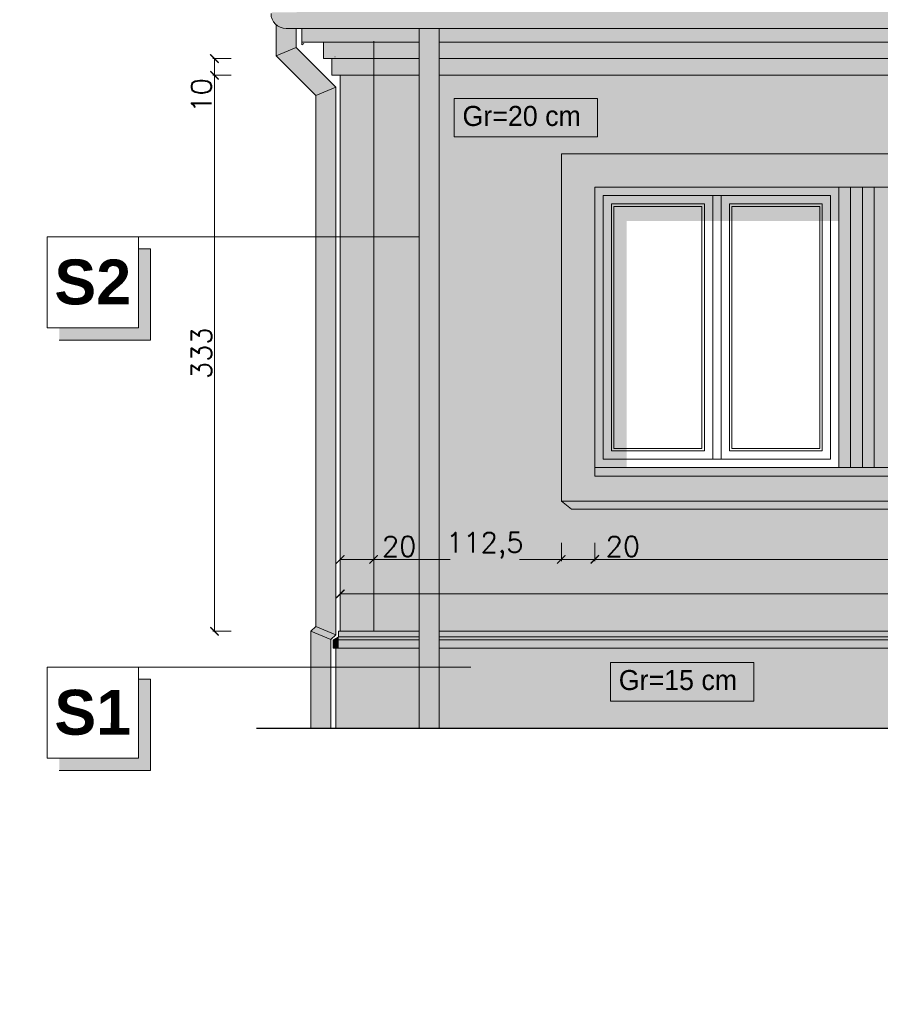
# Model space of a CAD drawing. Header units: millimetres. Extents: x -740 to 33545, y 5178 to 22494.
# Tile 40 of 250: x 3485 to 4000, y 9869 to 10459. Entities that reach past the tile are written whole.
import ezdxf
from ezdxf.lldxf.tags import DXFTag

# ---------------------------------------------------------------- set-up
doc = ezdxf.new("R2010")
doc.units = ezdxf.units.MM
doc.header["$MEASUREMENT"] = 0
doc.layers.get('Defpoints').update_dxf_attribs({"color": 252})
for name, color, linetype, lineweight in [('l. przekrojowa', 252, 'Continuous', 30), ('l.przerywana', 252, 'ICAD_ISO03W100', 5), ('l.widokowa', 252, 'Continuous', 15), ('l.wypeĹ‚nien', 252, 'Continuous', 5), ('linia opisowa', 252, 'Continuous', 9), ('wymiarowanie', 252, 'Continuous', 9)]:
    doc.layers.add(name, color=color, linetype=linetype, lineweight=lineweight)
doc.styles.add('styl2', font='simplex.shx')
tags = doc.linetypes.add('ICAD_ISO03W100', pattern=[30, 12, -18]).pattern_tags.tags
tags[6:7] = [DXFTag(74, 4), DXFTag(75, 0), DXFTag(340, '0'), DXFTag(46, 1.0), DXFTag(50, 0.0), DXFTag(44, 0.0), DXFTag(45, 0.0)]
tags[4:5] = [DXFTag(74, 4), DXFTag(75, 0), DXFTag(340, '0'), DXFTag(46, 1.0), DXFTag(50, 0.0), DXFTag(44, 0.0), DXFTag(45, 0.0)]
doc.dimstyles.new('Skala 1-50', dxfattribs={"dimtxt": 12, "dimasz": 5, "dimexe": 1, "dimexo": 1, "dimgap": 1.5, "dimtad": 1, "dimdec": 1, "dimrnd": 0.5, "dimtxsty": 'styl2', "dimblk": 'ARCHTICK', "dimcen": 5, "dimadec": 0, "dimazin": 0, "dimtfac": 1, "dimtdec": 1, "dimtmove": 1, "dimatfit": 3, "dimldrblk": 'ARCHTICK', "dimfxl": 0, "dimlwd": -1, "dimlwe": -1, "dimarcsym": 0})

# ---------------------------------------------------------------- blocks, each defined once
blk = doc.blocks.new('_ArchTick')
at = {"color": 0, "linetype": 'ByBlock', "const_width": 0.15}
blk.add_lwpolyline([(-0.5, -0.5), (0.5, 0.5)], dxfattribs=at)
blk = doc.blocks.new('*D1992')
at = {"layer": 'Defpoints', "color": 0}
for p in [(3601.61, 10425.91), (3640.12, 10425.91), (3676.98, 10092.9)]:
    blk.add_point(p, dxfattribs=at)
at = {"layer": 'wymiarowanie', "color": 0}
for p, q in [((3611.61, 10425.91), (3600.61, 10425.91)), ((3601.61, 10092.9), (3601.61, 10425.91)), ((3611.61, 10092.9), (3600.61, 10092.9))]:
    blk.add_line(p, q, dxfattribs=at)
at = {"layer": 'wymiarowanie', "color": 0, "xscale": 5, "yscale": 5, "zscale": 5}
for p, rotation in [((3601.61, 10425.91), 90), ((3601.61, 10092.9), 270)]:
    blk.add_blockref('_ArchTick', p, dxfattribs=dict(at, rotation=rotation))
at = {"layer": 'wymiarowanie', "color": 0, "insert": (3593.81, 10259.41), "char_height": 12, "attachment_point": 5, "rotation": 90, "style": 'styl2'}
blk.add_mtext('333', dxfattribs=at)
blk = doc.blocks.new('*D1993')
at = {"layer": 'Defpoints', "color": 0}
for p in [(3601.61, 10435.91), (3635.12, 10435.91), (3640.12, 10425.91)]:
    blk.add_point(p, dxfattribs=at)
at = {"layer": 'wymiarowanie', "color": 0}
for p, q in [((3611.61, 10435.91), (3600.61, 10435.91)), ((3601.61, 10425.91), (3601.61, 10435.91)), ((3611.61, 10425.91), (3600.61, 10425.91))]:
    blk.add_line(p, q, dxfattribs=at)
at = {"layer": 'wymiarowanie', "color": 0, "xscale": 5, "yscale": 5, "zscale": 5}
for p, rotation in [((3601.61, 10435.91), 90), ((3601.61, 10425.91), 270)]:
    blk.add_blockref('_ArchTick', p, dxfattribs=dict(at, rotation=rotation))
at = {"layer": 'wymiarowanie', "color": 0, "insert": (3593.81, 10413.89), "char_height": 12, "attachment_point": 5, "rotation": 90, "style": 'styl2'}
blk.add_mtext('10', dxfattribs=at)
blk = doc.blocks.new('*D1999')
at = {"layer": 'Defpoints', "color": 0}
for p in [(3676.98, 10159.01), (3696.98, 10159.01), (3696.98, 10135.95)]:
    blk.add_point(p, dxfattribs=at)
at = {"layer": 'wymiarowanie', "color": 0}
for p, q in [((3676.98, 10145.95), (3676.98, 10134.95)), ((3696.98, 10145.95), (3696.98, 10134.95)), ((3676.98, 10135.95), (3696.98, 10135.95)), ((3696.98, 10135.95), (3722.45, 10135.95))]:
    blk.add_line(p, q, dxfattribs=at)
at = {"layer": 'wymiarowanie', "color": 0, "xscale": 5, "yscale": 5, "zscale": 5, "rotation": 180}
blk.add_blockref('_ArchTick', (3676.98, 10135.95), dxfattribs=at)
at = {"layer": 'wymiarowanie', "color": 0, "xscale": 5, "yscale": 5, "zscale": 5}
blk.add_blockref('_ArchTick', (3696.98, 10135.95), dxfattribs=at)
at = {"layer": 'wymiarowanie', "color": 0, "insert": (3712.22, 10143.75), "char_height": 12, "attachment_point": 5, "style": 'styl2'}
blk.add_mtext('20', dxfattribs=at)
blk = doc.blocks.new('*D2000')
at = {"layer": 'Defpoints', "color": 0}
for p in [(3809.39, 10170.9), (3696.98, 10159.01), (3809.39, 10135.95)]:
    blk.add_point(p, dxfattribs=at)
at = {"layer": 'wymiarowanie', "color": 0}
for p, q in [((3696.98, 10145.95), (3696.98, 10134.95)), ((3809.39, 10145.95), (3809.39, 10134.95)), ((3696.98, 10135.95), (3742.82, 10135.95)), ((3809.39, 10135.95), (3784.33, 10135.95))]:
    blk.add_line(p, q, dxfattribs=at)
at = {"layer": 'wymiarowanie', "color": 0, "xscale": 5, "yscale": 5, "zscale": 5, "rotation": 180}
blk.add_blockref('_ArchTick', (3696.98, 10135.95), dxfattribs=at)
at = {"layer": 'wymiarowanie', "color": 0, "xscale": 5, "yscale": 5, "zscale": 5}
blk.add_blockref('_ArchTick', (3809.39, 10135.95), dxfattribs=at)
at = {"layer": 'wymiarowanie', "color": 0, "insert": (3763.57, 10144.3), "char_height": 12, "attachment_point": 5, "style": 'styl2'}
blk.add_mtext('112,5', dxfattribs=at)
blk = doc.blocks.new('*D2001')
at = {"layer": 'Defpoints', "color": 0}
for p in [(3829.39, 10168.68), (3809.39, 10151.18), (3829.39, 10135.95)]:
    blk.add_point(p, dxfattribs=at)
at = {"layer": 'wymiarowanie', "color": 0}
for p, q in [((3809.39, 10145.95), (3809.39, 10134.95)), ((3829.39, 10145.95), (3829.39, 10134.95)), ((3809.39, 10135.95), (3829.39, 10135.95)), ((3829.39, 10135.95), (3856.48, 10135.95))]:
    blk.add_line(p, q, dxfattribs=at)
at = {"layer": 'wymiarowanie', "color": 0, "xscale": 5, "yscale": 5, "zscale": 5, "rotation": 180}
blk.add_blockref('_ArchTick', (3809.39, 10135.95), dxfattribs=at)
at = {"layer": 'wymiarowanie', "color": 0, "xscale": 5, "yscale": 5, "zscale": 5}
blk.add_blockref('_ArchTick', (3829.39, 10135.95), dxfattribs=at)
at = {"layer": 'wymiarowanie', "color": 0, "insert": (3846.24, 10143.75), "char_height": 12, "attachment_point": 5, "style": 'styl2'}
blk.add_mtext('20', dxfattribs=at)
blk = doc.blocks.new('*D2002')
at = {"layer": 'Defpoints', "color": 0}
for p in [(4525.89, 10188.4), (3829.39, 10145.95), (4525.89, 10135.95)]:
    blk.add_point(p, dxfattribs=at)
at = {"layer": 'wymiarowanie', "color": 0}
for p, q in [((3829.39, 10144.95), (3829.39, 10134.95)), ((4525.89, 10145.95), (4525.89, 10134.95)), ((3829.39, 10135.95), (4525.89, 10135.95))]:
    blk.add_line(p, q, dxfattribs=at)
at = {"layer": 'wymiarowanie', "color": 0, "xscale": 5, "yscale": 5, "zscale": 5, "rotation": 180}
blk.add_blockref('_ArchTick', (3829.39, 10135.95), dxfattribs=at)
at = {"layer": 'wymiarowanie', "color": 0, "xscale": 5, "yscale": 5, "zscale": 5}
blk.add_blockref('_ArchTick', (4525.89, 10135.95), dxfattribs=at)
at = {"layer": 'wymiarowanie', "color": 0, "insert": (4177.64, 10144.3), "char_height": 12, "attachment_point": 5, "style": 'styl2'}
blk.add_mtext('696,5', dxfattribs=at)
blk = doc.blocks.new('*D2006')
at = {"layer": 'Defpoints', "color": 0}
for p in [(3676.98, 10159.01), (5346.1, 10159.01), (5346.1, 10115.31)]:
    blk.add_point(p, dxfattribs=at)
at = {"layer": 'wymiarowanie', "color": 0}
for p, q in [((3676.98, 10125.31), (3676.98, 10114.31)), ((5346.1, 10125.31), (5346.1, 10114.31)), ((3676.98, 10115.31), (5346.1, 10115.31))]:
    blk.add_line(p, q, dxfattribs=at)
at = {"layer": 'wymiarowanie', "color": 0, "xscale": 5, "yscale": 5, "zscale": 5, "rotation": 180}
blk.add_blockref('_ArchTick', (3676.98, 10115.31), dxfattribs=at)
at = {"layer": 'wymiarowanie', "color": 0, "xscale": 5, "yscale": 5, "zscale": 5}
blk.add_blockref('_ArchTick', (5346.1, 10115.31), dxfattribs=at)
at = {"layer": 'wymiarowanie', "color": 0, "insert": (4511.54, 10123.11), "char_height": 12, "attachment_point": 5, "style": 'styl2'}
blk.add_mtext('1669', dxfattribs=at)

msp = doc.modelspace()

# ---------------------------------------------------------------- hatches: boundary and pattern name
at = {"layer": 'l.wypeĹ‚nien'}
for points in [[(3666.98, 10445.75), (3653.98, 10445.75), (3653.98, 10453.93), (3644.5, 10453.93, -0.414214), (3635.5, 10462.93), (3636.38, 10463.67), (3650.89, 10463.67), (3652.72, 10468.87), (3653.64, 10469.3), (3654.61, 10469.3), (3791.4, 10534.13), (4077.98, 10705.93), (4600.77, 10705.93), (4772.94, 10809.14), (4941, 10708.39), (5213.48, 10634.84), (5213.48, 10624.58), (5158.41, 10624.58), (5016.35, 10663.22), (5231.35, 10534.33), (5368.47, 10469.3), (5369.45, 10469.3), (5370.36, 10468.87), (5372.19, 10463.67), (5386.84, 10463.68, -0.499226), (5378.59, 10453.93), (5369.35, 10453.93), (5369.1, 10453.93), (5369.1, 10445.75)], [(3829.39, 10190.9), (3848.41, 10190.9), (3848.41, 10338.59), (3975.63, 10338.59), (3975.63, 10358.9), (3829.39, 10358.9)]]:
    msp.add_hatch(color=256, dxfattribs=at).paths.add_polyline_path(points)
h = msp.add_hatch(color=256, dxfattribs=at)
h.paths.add_polyline_path([(3662.26, 10095.76), (3674.26, 10090.79), (3674.26, 10336.77), (3662.26, 10336.77)])
h.paths.add_polyline_path([(3662.26, 10413.74), (3674.26, 10418.71), (3650.5, 10442.47), (3638.5, 10437.5)])
h.paths.add_polyline_path([(3674.26, 10336.77), (3674.26, 10418.71), (3662.26, 10413.74), (3662.26, 10336.77)])
h.paths.add_polyline_path([(3671.37, 10034.9), (3659.37, 10034.9), (3659.37, 10079.03), (3671.37, 10079.03)])
h.paths.add_polyline_path([(3638.5, 10437.5), (3650.5, 10442.47), (3650.5, 10453.93), (3644.5, 10453.93, -0.184483), (3638.5, 10456.22)])
h.paths.add_polyline_path([(3671.37, 10079.03), (3671.37, 10087.9), (3659.37, 10092.88), (3659.37, 10079.03)])
h.paths.add_polyline_path([(3671.37, 10087.9), (3674.26, 10090.79), (3662.26, 10095.76), (3659.37, 10092.88)])
h = msp.add_hatch(color=256, dxfattribs=at)
h.paths.add_polyline_path([(3724.2, 10140.76), (3736.2, 10140.76), (3736.2, 10425.91), (3736.2, 10435.91), (3736.2, 10445.75), (3736.2, 10453.93), (3724.2, 10453.93), (3724.2, 10445.75), (3724.2, 10435.91), (3724.2, 10425.91), (3724.2, 10329.24)])
h.paths.add_polyline_path([(3736.2, 10071.5), (3736.2, 10082.74), (3736.2, 10087.74), (3736.2, 10089.6), (3736.2, 10092.9), (3736.2, 10140.76), (3724.2, 10140.76), (3724.2, 10092.9), (3724.2, 10089.6), (3724.2, 10087.74), (3724.2, 10082.74), (3724.2, 10071.5)])
h.paths.add_polyline_path([(3724.2, 10034.9), (3736.2, 10034.9), (3736.2, 10071.5), (3724.2, 10071.5)])
h = msp.add_hatch(color=256, dxfattribs=at)
h.paths.add_polyline_path([(3736.2, 10425.91), (4009.32, 10425.91), (4009.32, 10435.91), (3736.2, 10435.91)])
h.paths.add_polyline_path([(3736.2, 10435.91), (4009.32, 10435.91), (4009.32, 10445.75), (3736.2, 10445.75)])
h.paths.add_polyline_path([(3666.98, 10435.91), (3671.98, 10435.91), (3696.98, 10435.91), (3696.98, 10445.75), (3666.98, 10445.75)])
h.paths.add_polyline_path([(3696.98, 10425.91), (3724.2, 10425.91), (3724.2, 10435.91), (3696.98, 10435.91)])
h.paths.add_polyline_path([(3696.98, 10435.91), (3724.2, 10435.91), (3724.2, 10445.75), (3696.98, 10445.75)])
h.paths.add_polyline_path([(3671.98, 10425.91), (3676.98, 10425.91), (3676.98, 10425.91), (3696.98, 10425.91), (3696.98, 10435.91), (3671.98, 10435.91)])
h = msp.add_hatch(color=256, dxfattribs=at)
h.paths.add_polyline_path([(4009.32, 10092.9), (4009.32, 10166), (4551.3, 10166), (4551.3, 10170.9), (4551.3, 10271.95), (4782.47, 10271.95), (4782.47, 10190.9), (4782.47, 10185.9), (4932.47, 10185.9), (4932.47, 10190.9), (4932.47, 10271.95), (5286.88, 10271.95), (5286.88, 10092.9)])
h.paths.add_polyline_path([(4009.32, 10425.91), (4416.05, 10425.91), (5286.88, 10425.91), (5286.88, 10271.95), (4932.47, 10271.95), (4932.47, 10365.9), (4782.47, 10365.9), (4782.47, 10271.95), (4551.3, 10271.95), (4551.3, 10372.99), (4545.89, 10378.9), (4009.32, 10378.9)])
h.paths.add_polyline_path([(3736.2, 10271.95), (3809.39, 10271.95), (3809.39, 10170.9), (3815.47, 10166), (4009.32, 10166), (4009.32, 10092.9), (3736.2, 10092.9)])
h.paths.add_polyline_path([(3736.2, 10271.95), (3736.2, 10425.91), (4009.32, 10425.91), (4009.32, 10378.9), (3809.39, 10378.9), (3809.39, 10271.95)])
h.paths.add_polyline_path([(3696.98, 10092.9), (3724.2, 10092.9), (3724.2, 10271.95), (3696.98, 10271.95)])
h.paths.add_polyline_path([(5298.88, 10092.9), (5326.1, 10092.9), (5326.1, 10271.95), (5298.88, 10271.95)])
h.paths.add_polyline_path([(5326.1, 10271.95), (5326.1, 10425.91), (5298.88, 10425.91), (5298.88, 10271.95)])
h.paths.add_polyline_path([(3676.98, 10092.9), (3696.98, 10092.9), (3696.98, 10271.95), (3676.98, 10271.95)])
h.paths.add_polyline_path([(5326.1, 10092.9), (5346.1, 10092.9), (5346.1, 10271.95), (5326.1, 10271.95)])
h.paths.add_polyline_path([(5346.1, 10271.95), (5346.1, 10425.91), (5326.1, 10425.91), (5326.1, 10271.95)])
h.paths.add_polyline_path([(3724.2, 10329.24), (3724.2, 10425.91), (3696.98, 10425.91), (3696.98, 10329.24)])
h.paths.add_polyline_path([(3696.98, 10329.24), (3696.98, 10425.91), (3676.98, 10425.91), (3676.98, 10329.24)])
h.paths.add_polyline_path([(3696.98, 10271.95), (3724.2, 10271.95), (3724.2, 10329.24), (3696.98, 10329.24)])
h.paths.add_polyline_path([(3676.98, 10271.95), (3696.98, 10271.95), (3696.98, 10329.24), (3676.98, 10329.24)])
h = msp.add_hatch(color=256, dxfattribs=at)
h.paths.add_polyline_path([(3809.39, 10378.9), (4545.89, 10378.9), (4545.89, 10170.9), (3809.39, 10170.9)])
h.paths.add_polyline_path([(3829.39, 10358.9), (4525.89, 10358.9), (4525.89, 10190.9), (3829.39, 10190.9)], flags=16)
h = msp.add_hatch(color=256, dxfattribs=at)
h.paths.add_polyline_path([(3809.39, 10170.9), (4551.3, 10170.9), (4551.3, 10166), (3815.47, 10166)])
h.paths.add_polyline_path([(4545.89, 10378.9), (4551.3, 10372.99), (4551.3, 10170.9), (4545.89, 10170.9)])
h = msp.add_hatch(color=256, dxfattribs=at)
edge = h.paths.add_edge_path()
edge.add_line((3676, 10092.9), (5346.44, 10092.9))
h.paths.add_polyline_path([(3676, 10092.9), (5343.92, 10092.9), (5343.92, 10082.74), (3676, 10082.74)])
h = msp.add_hatch(color=256, dxfattribs=at)
h.paths.add_polyline_path([(3672.79, 10087.74), (3676, 10087.74), (3676, 10082.74), (3674.37, 10082.74), (3672.79, 10082.74)])
h.paths.add_polyline_path([(3672.79, 10087.74), (3676, 10089.6), (3676, 10087.74)])
h = msp.add_hatch(color=256, dxfattribs=at)
h.paths.add_polyline_path([(5348.71, 10034.9), (5348.71, 10054.38), (5348.71, 10082.74), (4009.32, 10082.74), (4009.32, 10034.9)])
h.paths.add_polyline_path([(5214.41, 10077.11), (5214.41, 10049.89), (5245.75, 10049.89), (5245.75, 10077.11)], flags=24)
h.paths.add_polyline_path([(5214.89, 10051.02), (5214.89, 10076.94), (5240.81, 10076.94), (5240.81, 10051.02)], flags=0)
h.paths.add_polyline_path([(3674.37, 10034.9), (4009.32, 10034.9), (4009.32, 10082.74), (3674.37, 10082.74), (3674.37, 10071.5)])
h = msp.add_hatch(dxfattribs=at)
h.set_pattern_fill('CONC', color=256, scale=17, style=0)
h.set_pattern_definition([(0, (16.15, 10.88), (0, 17), [0, -17]), (0, (16.32, 4.93), (0, 17), [0, -17]), (0, (16.83, 14.11), (0, 17), [0, -17]), (338.1986, (7.99, 8.84), (51.0000046, -16.9999985), [1.83095, -89.716854]), (216.8699, (9.69, 8.16), (50.9999986, 34.0000021), [0.85, -84.15]), (130.6013, (9.01, 7.65), (85.00000716, -101.9999833), [1.567315, -155.164933]), (206.5651, (3.4, 5.61), (-16.9999857, -17.0000223), [0.380137, -37.63302]), (326.3099, (3.06, 5.44), (33.9999925, -17.0000227), [0.612952, -60.681432]), (108.4349, (3.57, 5.1), (-16.9999729, 34.0000074), [0.53759, -53.221135]), (225, (14.28, 3.91), (-4e-15, -17.000005), [0.721242, -23.32038]), (0, (13.77, 3.4), (17, 17), [1.02, -15.98]), (135, (14.79, 3.4), (-17.000005, 2e-15), [0.721242, -23.32038]), (251.5651, (12.24, 14.79), (16.9999729, 34.0000074), [0.53759, -53.221135]), (0, (12.07, 14.28), (17, 17), [0.85, -16.15]), (143.1301, (12.92, 14.28), (-50.9999986, 34.0000021), [0.85, -84.15]), (213.6901, (3.23, 14.96), (33.9999925, 17.0000227), [0.612952, -60.681432]), (341.5651, (2.72, 14.62), (-34.0000074, 16.9999729), [1.075182, -52.683544]), (126.8699, (3.74, 14.28), (34.0000021, -50.9999986), [0.85, -84.15]), (0, (8.16, 14.28), (0, 17), [0, -17]), (0, (3.57, 9.86), (0, 17), [0, -17]), (0, (8.33, 3.57), (0, 17), [0, -17]), (0, (12.92, 8.84), (0, 17), [0, -17]), (0, (7.99, 11.73), (0, 17), [0, -17]), (0, (4.25, 12.24), (0, 17), [0, -17]), (0, (5.78, 11.22), (0, 17), [0, -17]), (0, (5.1, 7.14), (0, 17), [0, -17]), (0, (1.02, 7.82), (0, 17), [0, -17]), (0, (1.19, 11.73), (0, 17), [0, -17]), (0, (0.68, 15.47), (0, 17), [0, -17]), (0, (5.95, 16.15), (0, 17), [0, -17]), (0, (9.69, 16.83), (0, 17), [0, -17]), (0, (15.64, 16.15), (0, 17), [0, -17]), (0, (11.56, 10.88), (0, 17), [0, -17]), (0, (9.86, 13.94), (0, 17), [0, -17]), (0, (11.22, 5.78), (0, 17), [0, -17]), (0, (6.12, 4.93), (0, 17), [0, -17]), (0, (11.22, 1.19), (0, 17), [0, -17]), (0, (5.61, 2.21), (0, 17), [0, -17]), (0, (0.17, 1.7), (0, 17), [0, -17]), (0, (2.21, 0.85), (0, 17), [0, -17]), (0, (2.38, 3.23), (0, 17), [0, -17]), (0, (13.77, 0.51), (0, 17), [0, -17]), (0, (15.81, 7.48), (0, 17), [0, -17]), (0, (14.96, 12.58), (0, 17), [0, -17]), (0, (7.14, 0.34), (0, 17), [0, -17])])
h.paths.add_polyline_path([(5348.71, 10034.9), (5348.71, 10054.38), (5348.71, 10082.74), (4009.32, 10082.74), (4009.32, 10034.9)])
h.paths.add_polyline_path([(5214.41, 10077.11), (5214.41, 10049.89), (5245.75, 10049.89), (5245.75, 10077.11)], flags=24)
h.paths.add_polyline_path([(5214.89, 10051.02), (5214.89, 10076.94), (5240.81, 10076.94), (5240.81, 10051.02)], flags=0)
h.paths.add_polyline_path([(3674.37, 10034.9), (4009.32, 10034.9), (4009.32, 10082.74), (3674.37, 10082.74), (3674.37, 10071.5)])
at = {"layer": 'linia opisowa'}
for points in [[(3563.33, 10321.95), (3556.05, 10321.95), (3556.05, 10274.61), (3508.71, 10274.61), (3508.71, 10267.33), (3563.33, 10267.33)], [(3563.33, 10064.22), (3556.05, 10064.22), (3556.05, 10016.88), (3508.71, 10016.88), (3508.71, 10009.59), (3563.33, 10009.59)]]:
    msp.add_hatch(color=256, dxfattribs=at).paths.add_polyline_path(points)
at = {"layer": 'wymiarowanie'}
for points in [[(3975.63, 10358.9), (3982.63, 10358.9), (3982.63, 10190.9), (3975.63, 10190.9)], [(3975.63, 10358.9), (4379.39, 10358.9), (4379.39, 10190.9), (3975.63, 10190.9)], [(3989.8, 10358.9), (3996.8, 10358.9), (3996.8, 10190.9), (3989.8, 10190.9)]]:
    msp.add_hatch(color=256, dxfattribs=at).paths.add_polyline_path(points)

# ---------------------------------------------------------------- linework, layer by layer
at = {"layer": 'l. przekrojowa'}
msp.add_line((3626.8, 10034.9), (5549.99, 10034.9), dxfattribs=at)
at = {"layer": 'l.przerywana', "ltscale": 0.3}
for p, q in [((3696.98, 10446.4), (3696.98, 10092.9)), ((3696.98, 10092.9), (3724.2, 10092.9)), ((3736.2, 10092.9), (5286.88, 10092.9))]:
    msp.add_line(p, q, dxfattribs=at)
at = {"layer": 'l.widokowa'}
for p, q in [((3638.5, 10456.22), (3638.5, 10437.5)), ((3653.5, 10453.93), (3644.5, 10453.93)), ((3650.5, 10453.93), (3650.5, 10442.47)), ((3724.2, 10453.93), (3724.2, 10034.9)), ((3736.2, 10453.93), (3736.2, 10034.9)), ((3653.98, 10444.21), (3655.08, 10445.04)), ((3650.5, 10442.47), (3638.5, 10437.5)), ((3650.5, 10442.47), (3674.26, 10418.71)), ((3638.5, 10437.5), (3662.26, 10413.74)), ((3666.98, 10435.91), (3671.98, 10435.91)), ((3675, 10425.91), (3724.2, 10425.91)), ((3676.98, 10425.91), (3676.98, 10092.9)), ((3736.2, 10425.91), (4416.05, 10425.91)), ((3674.26, 10418.71), (3662.26, 10413.74)), ((3674.26, 10418.71), (3674.26, 10090.79)), ((3662.26, 10413.74), (3662.26, 10095.76)), ((3659.37, 10092.88), (3662.26, 10095.76)), ((3671.37, 10087.9), (3659.37, 10092.88)), ((3662.26, 10095.76), (3674.26, 10090.79)), ((3671.37, 10087.9), (3674.26, 10090.79)), ((3676, 10089.6), (3676, 10092.9)), ((3676, 10092.9), (3676.98, 10092.9)), ((3674.37, 10082.74), (3674.37, 10034.9))]:
    msp.add_line(p, q, dxfattribs=at)
at = {"layer": 'l.widokowa', "ltscale": 0.3}
for p, q in [((3724.2, 10092.9), (3676, 10092.9)), ((5286.88, 10092.9), (3736.2, 10092.9)), ((3724.2, 10087.74), (3672.79, 10087.74)), ((3724.2, 10089.6), (3676, 10089.6)), ((5286.88, 10089.6), (3736.2, 10089.6)), ((5286.88, 10087.74), (3736.2, 10087.74)), ((3724.2, 10082.74), (3672.79, 10082.74)), ((5286.88, 10082.74), (3736.2, 10082.74))]:
    msp.add_line(p, q, dxfattribs=at)
at = {"layer": 'l.widokowa'}
for points in [[(3644.5, 10453.93), (5196.06, 10453.93)], [(3653.98, 10453.93), (3653.98, 10444.08)], [(5369.76, 10453.93), (3830.04, 10453.93)], [(3653.98, 10445.75), (3724.2, 10445.75)], [(3666.98, 10445.75), (3666.98, 10435.91)], [(3736.2, 10445.75), (4416.05, 10445.75)], [(3671.98, 10435.91), (3671.98, 10425.91)], [(3673.98, 10437), (3673.81, 10437), (3673.81, 10437)], [(3671.98, 10425.91), (3676.98, 10425.91), (3676.98, 10425.91)], [(3659.37, 10034.9), (3659.37, 10092.88)], [(3671.37, 10034.9), (3671.37, 10087.9)], [(3676, 10089.6), (3672.79, 10087.74), (3672.79, 10082.74), (3673.54, 10083.49)]]:
    msp.add_lwpolyline(points, dxfattribs=at)
for points in [[(3809.39, 10378.9), (4545.89, 10378.9), (4545.89, 10170.9), (3809.39, 10170.9)], [(3829.39, 10358.9), (3975.63, 10358.9), (3975.63, 10190.9), (3829.39, 10190.9)], [(3829.39, 10358.9), (4525.89, 10358.9), (4525.89, 10190.9), (3829.39, 10190.9)], [(3975.63, 10358.9), (3982.63, 10358.9), (3982.63, 10190.9), (3975.63, 10190.9)], [(3989.8, 10358.9), (3996.8, 10358.9), (3996.8, 10190.9), (3989.8, 10190.9)], [(3829.39, 10190.9), (4525.89, 10190.9), (4525.89, 10185.9), (3829.39, 10185.9)]]:
    msp.add_lwpolyline(points, close=True, dxfattribs=at)
msp.add_arc((3644.5, 10462.93), 9, 180, 270, dxfattribs=at)
at = {"layer": 'l.wypeĹ‚nien'}
for p, q in [((3670, 10435.91), (3724.2, 10435.91)), ((3736.2, 10435.91), (4416.05, 10435.91)), ((3900.01, 10353.9), (3900.01, 10195.9)), ((3905.01, 10353.9), (3905.01, 10195.9)), ((3905.01, 10353.9), (3905.01, 10195.9))]:
    msp.add_line(p, q, dxfattribs=at)
for points in [[(3834.39, 10353.9), (3970.63, 10353.9), (3970.63, 10195.9), (3834.39, 10195.9)], [(3900.01, 10353.9), (3834.39, 10353.9), (3834.39, 10195.9), (3900.01, 10195.9)], [(3905.01, 10353.9), (3970.63, 10353.9), (3970.63, 10195.9), (3905.01, 10195.9)], [(3895.01, 10348.9), (3839.39, 10348.9), (3839.39, 10200.9), (3895.01, 10200.9)], [(3893.51, 10347.4), (3840.89, 10347.4), (3840.89, 10202.4), (3893.51, 10202.4)], [(3910.01, 10348.9), (3965.63, 10348.9), (3965.63, 10200.9), (3910.01, 10200.9)], [(3911.51, 10347.4), (3964.13, 10347.4), (3964.13, 10202.4), (3911.51, 10202.4)], [(3809.39, 10170.9), (4551.3, 10170.9), (4551.3, 10166), (3815.47, 10166)]]:
    msp.add_lwpolyline(points, close=True, dxfattribs=at)
at = {"layer": 'linia opisowa'}
for points in [[(3501.42, 10274.61), (3556.05, 10274.61), (3556.05, 10329.24), (3501.42, 10329.24), (3501.42, 10274.61)], [(3724.39, 10329.24), (3548.79, 10329.24)], [(3508.71, 10267.33), (3563.33, 10267.33), (3563.33, 10321.95), (3556.05, 10321.95)], [(3501.42, 10016.88), (3556.05, 10016.88), (3556.05, 10071.5), (3501.42, 10071.5), (3501.42, 10016.88)], [(3755.09, 10071.5), (3556.05, 10071.5)], [(3508.71, 10009.59), (3563.33, 10009.59), (3563.33, 10064.22), (3556.05, 10064.22)]]:
    msp.add_lwpolyline(points, dxfattribs=at)
at = {"layer": 'wymiarowanie'}
for points in [[(3745.16, 10411.98), (3831.01, 10411.98), (3831.01, 10388.98), (3745.16, 10388.98)], [(3838.74, 10074.13), (3924.59, 10074.13), (3924.59, 10051.13), (3838.74, 10051.13)]]:
    msp.add_lwpolyline(points, close=True, dxfattribs=at)

# ---------------------------------------------------------------- texts
at = {"layer": 'linia opisowa', "char_height": 26.8852, "width": 1534.0261, "attachment_point": 5, "rotation": 359.89307}
for s, insert in [('{\\fArial|b1|i0|c238|p34;S2}', (3528.74, 10301.92)), ('{\\fArial|b1|i0|c238|p34;S1}', (3528.74, 10044.19))]:
    msp.add_mtext(s, dxfattribs=dict(at, insert=insert))
at = {"layer": 'wymiarowanie', "char_height": 12, "width": 621.5287, "attachment_point": 1}
for s, insert in [('\\pi75.04874;{\\fCentury Gothic|b0|i0|c238|p34;Gzyms okapowy: warstwa tynkarska - wyprawa dekoracyjna z tynku }\\pi74.52074;{\\fCentury Gothic|b0|i0|c238|p34;silikonowego o strukturze baranka o uziarnieniu 1,5 lub 2mm; kolor wg }\\pi75.55274;{\\fCentury Gothic|b0|i0|c238|p34;NCS:S4000-N}\\P\\pi304.86074;{\\fCentury Gothic|b0|i0|c238|p34;grubość styropianu 20 cm+5 cm + 5 cm}\\P\\pi621.52874;{\\fCentury Gothic|b0|i0|c238|p34; }', (2585.56, 10504.14)), ('{\\fCentury Gothic|b0|i0|c238|p34;Gr=20 cm}\\P\\pi621.52874;{\\fCentury Gothic|b0|i0|c238|p34;\\H1.00000x; }', (3750.18, 10407.55)), ('\\pi11.65274;{\\fCentury Gothic|b0|i0|c238|p34;Warstwa tynkarska - wyprawa dekoracyjna z tynku silikonowego o strukturze }\\pi12.21674;{\\fCentury Gothic|b0|i0|c238|p34;baranka o uziarnieniu 1,5 lub 2mm; kolor wg NCS:S1002-G50Y}\\P\\pi419.66474;{\\fCentury Gothic|b0|i0|c238|p34;grubość styropianu 20cm}\\P\\pi621.52874;{\\fCentury Gothic|b0|i0|c238|p34; }', (-684.4, 10367.6)), ('\\pi11.65274;{\\fCentury Gothic|b0|i0|c238|p34;Warstwa tynkarska - wyprawa dekoracyjna z tynku silikonowego o strukturze }\\pi12.21674;{\\fCentury Gothic|b0|i0|c238|p34;baranka o uziarnieniu 1,5 lub 2mm; kolor wg NCS: S 0580 Y10R}\\P\\pi419.66474;{\\fCentury Gothic|b0|i0|c238|p34;grubość styropianu 20cm}\\P\\pi621.52874;{\\fCentury Gothic|b0|i0|c238|p34; }', (2585.56, 10367.6)), ('{\\fCentury Gothic|b0|i0|c238|p34;Gr=15 cm}\\P\\pi621.52874;{\\fCentury Gothic|b0|i0|c238|p34;\\H1.00000x; }', (3843.76, 10069.7)), ('\\pi218.29274;{\\fCentury Gothic|b0|i0|c238|p34;Listwa do boniowania osadzana w pionie gr. 2 cm }', (2250.11, 9905.58))]:
    msp.add_mtext(s, dxfattribs=dict(at, insert=insert))

# ---------------------------------------------------------------- dimensions: what is measured, and where the dimension line sits
at = {"layer": 'wymiarowanie'}
dim = msp.add_linear_dim(base=(3601.61, 10435.91), p1=(3640.12, 10425.91), p2=(3635.12, 10435.91), angle=90, dimstyle='Skala 1-50', override={"dimtmove": 1, "dimfxl": 10}, dxfattribs=at)
dim.commit()
dim.dimension.update_dxf_attribs({"geometry": '*D1993', "text_midpoint": (3601.61, 10413.89), "dimtype": 160})
dim = msp.add_linear_dim(base=(3601.61, 10425.91), p1=(3676.98, 10092.9), p2=(3640.12, 10425.91), angle=90, dimstyle='Skala 1-50', override={"dimtmove": 1, "dimfxl": 10}, dxfattribs=at)
dim.commit()
dim.dimension.update_dxf_attribs({"geometry": '*D1992', "text_midpoint": (3593.81, 10259.41)})
for base, p1, p2, override, picture, middle in [((4525.89, 10135.95), (3829.39, 10145.95), (4525.89, 10188.4), {"dimtmove": 1, "dimfxl": 10}, '*D2002', (4177.64, 10144.3)), ((3696.98, 10135.95), (3676.98, 10159.01), (3696.98, 10159.01), {"dimtmove": 0, "dimfxl": 10}, '*D1999', (3712.22, 10143.75)), ((5346.1, 10115.31), (3676.98, 10159.01), (5346.1, 10159.01), {"dimtmove": 0, "dimfxl": 10}, '*D2006', (4511.54, 10123.11))]:
    dim = msp.add_linear_dim(base=base, p1=p1, p2=p2, dimstyle='Skala 1-50', override=override, dxfattribs=at)
    dim.commit()
    dim.dimension.update_dxf_attribs({"geometry": picture, "text_midpoint": middle})
for base, p1, p2, picture, middle in [((3809.39, 10135.95), (3696.98, 10159.01), (3809.39, 10170.9), '*D2000', (3763.57, 10135.95)), ((3829.39, 10135.95), (3809.39, 10151.18), (3829.39, 10168.68), '*D2001', (3846.24, 10135.95))]:
    dim = msp.add_linear_dim(base=base, p1=p1, p2=p2, dimstyle='Skala 1-50', override={"dimtmove": 1, "dimfxl": 10}, dxfattribs=at)
    dim.commit()
    dim.dimension.update_dxf_attribs({"geometry": picture, "text_midpoint": middle, "dimtype": 160})

doc.saveas('drawing.dxf')
